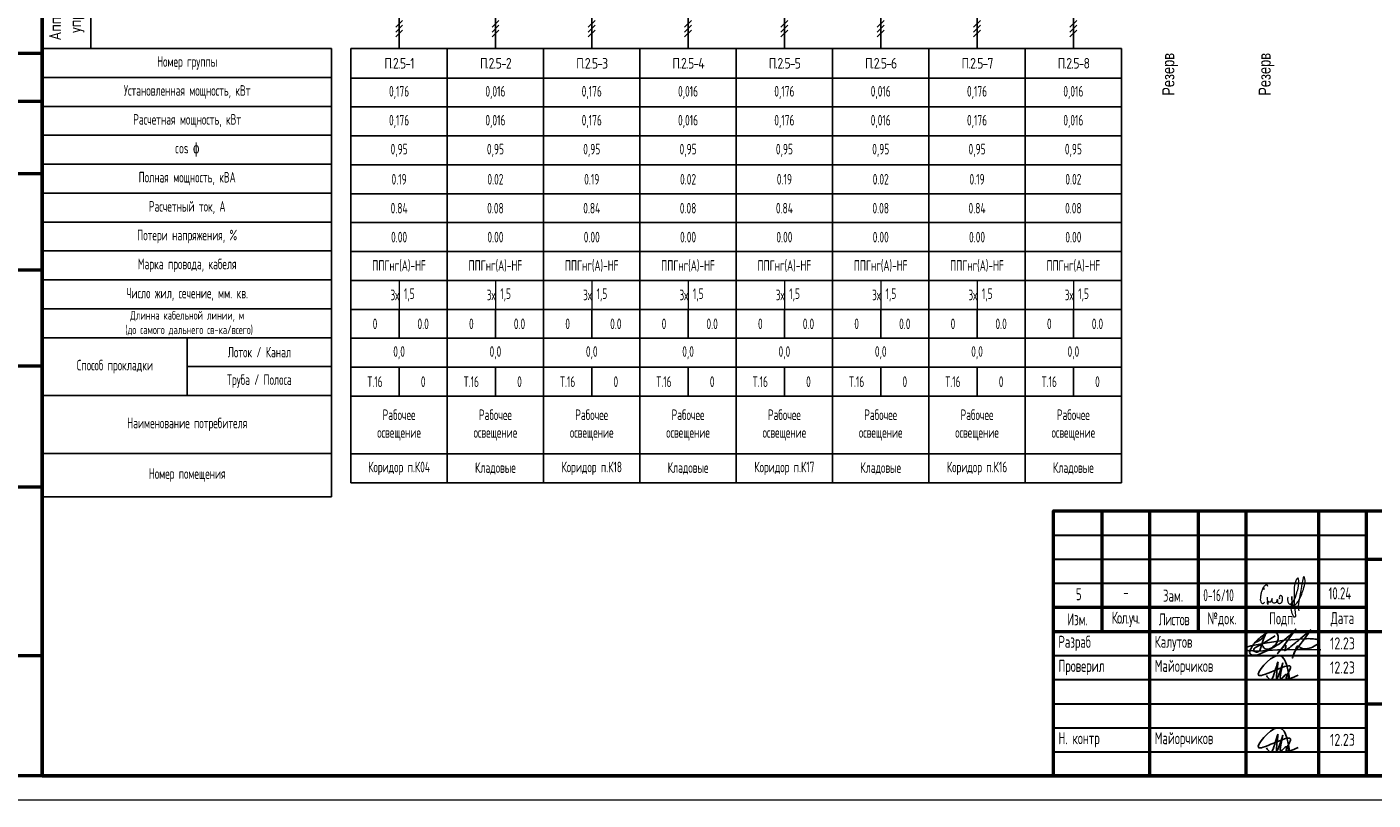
# Model space of a CAD drawing. Header units: millimetres. Extents: x -101899 to 582947, y -77476 to 345289.
# Tile 48 of 100: x 221480 to 249431, y -11013 to 5030. Entities that reach past the tile are written whole.
import ezdxf
from ezdxf.enums import TextEntityAlignment as Align

# ---------------------------------------------------------------- set-up
doc = ezdxf.new("R2010")
doc.units = ezdxf.units.MM
doc.layers.get('Defpoints').update_dxf_attribs({"color": 253})
for name, color, linetype, lineweight in [('$_ЭОМ_Текст', 7, 'Continuous', 9), ('текст', 7, 'Continuous', 20), ('ФОРМАТ', 7, 'Continuous', 18), ('ЭО', 1, 'Continuous', 20)]:
    doc.layers.add(name, color=color, linetype=linetype, lineweight=lineweight)
doc.layers.add('A-____-NOTE-TEXT', color=5, linetype='Continuous', lineweight=5, true_color=0x0000ff)
doc.layers.add('pecat', color=7, linetype='Continuous')
doc.styles.add('$_Electrical_gost', font='cs_gost2304.shx', dxfattribs={"width": 0.8})
doc.styles.add('1-125', font='Fokad_u.shx', dxfattribs={"width": 0.8, "height": 250})
doc.styles.add('Electrical_gost', font='cs_gost2304.shx', dxfattribs={"height": 250})
doc.styles.add('ЕСКД', font='cs_gost2304.shx', dxfattribs={"oblique": 15, "height": 2.5})
doc.styles.add('ЭН', font='GOST_Common.ttf')

# ---------------------------------------------------------------- blocks, each defined once
blk = doc.blocks.new('А.Майорчиков')
at = {"layer": 'pecat', "color": 0, "linetype": 'ByBlock', "lineweight": -2}
for points in [[(9.15, 0.19), (6.53, 5.2), (2.48, 0.9), (9.34, 2.54), (8.41, 0.28), (10.98, 0.93)], [(4.13, 0.87), (4.88, 0.03), (6.46, 3.37), (6.66, 3.84)], [(7.72, 3.61), (6.35, 0.21), (6.57, 3.01), (6.66, 3.84)], [(7.72, 3.61), (7.56, 0.35), (8.6, 1.07), (9.07, 0.08), (9.15, 0.19)]]:
    blk.add_spline(points, degree=3, dxfattribs=at)
blk = doc.blocks.new('Штамп 3')
at = {"true_color": 0x504d51}
h = blk.add_hatch(color=251, dxfattribs=at)
h.dxf.hatch_style = 1
h.paths.add_polyline_path([(137.54, 10.47, -1.033512), (143.66, 3.22), (144.25, 3.04, 1.014927)])
at = {"true_color": 0x4b2401}
h = blk.add_hatch(color=38, dxfattribs=at)
h.dxf.hatch_style = 1
h.paths.add_polyline_path([(141.51, 8.85), (139.66, 8.38), (139.66, 4.41), (141.51, 4.41)])
at = {"true_color": 0x139b48}
h = blk.add_hatch(color=114, dxfattribs=at)
h.dxf.hatch_style = 1
h.paths.add_polyline_path([(143.68, 9.85), (141.83, 9.38), (141.83, 4.41), (143.68, 4.41)])
at = {"true_color": 0x504d51}
h = blk.add_hatch(color=251, dxfattribs=at)
h.dxf.hatch_style = 1
h.paths.add_polyline_path([(139.35, 8.01), (137.5, 7.53), (137.5, 4.41), (139.35, 4.41)])
at = {"linetype": 'ByBlock', "lineweight": 25}
blk.add_line((135, 0), (135, 0), dxfattribs=at)
at = {"color": 5, "ltscale": 100}
for points in [[(43.28, 27.38, 0.103904), (43.61, 26.69, 0.235071), (44.38, 26.28, 0.161521), (45.57, 26.81, 0.128808), (46.54, 27.99, 0.085182), (46.66, 28.82, 0.175378), (46.38, 29.61, 0.191596), (45.16, 29.94, 0.119018), (43.97, 29.48, 0.027118), (42.7, 28.54, 0.092445), (41.23, 26.84, 0.062634), (40.74, 25.89, 0.335684), (40.97, 25.21, 0.174698), (42.44, 25.15), (44.15, 25.89, 0.034647), (46.69, 27.31), (47.64, 28), (48.92, 29.08), (50.31, 30.49), (47.42, 26.46), (46.54, 25.39), (48.03, 27.11, -0.763325), (48.26, 27.01, -0.065177), (48.21, 26.72), (48.01, 26.02, 0.052351), (49.3, 26.83), (50.32, 27.69, 0.026697), (51.22, 28.47), (52.49, 29.48), (53.41, 30.32), (52.14, 28.45), (50.92, 26.96), (50.06, 25.73), (49.59, 24.51), (50.42, 26.7, -0.553862), (51.03, 26.84, 0.092612), (51.49, 26.49, 0.087518), (52.39, 26.36, 0.069253), (53.77, 26.75), (54.45, 27.11, 0.092964), (55.08, 27.61, 0.484334), (54.76, 28.29, 0.050486), (53.71, 28.47, 0.039715), (52.14, 28.45), (49.26, 28.25), (47.98, 28.16), (43.93, 27.58), (40.97, 26.99), (40.04, 26.73, 0.32462), (39.87, 26.35, 0.275801), (40.35, 26.05), (42.4, 25.92), (46.49, 26.17), (48.37, 26.19), (50.82, 26.22), (52.6, 26.25), (55.53, 26.2)], [(41.88, 27.72, 0.186939), (44.01, 29.4, 0.016559), (42.83, 26.04, -0.458633), (41.69, 25.89, -0.463695), (41.8, 26.56), (43.59, 27.58), (46.05, 29.06)]]:
    blk.add_lwpolyline(points, format="xyb", dxfattribs=at)
at = {"color": 251, "true_color": 0x504d51}
blk.add_lwpolyline([(137.54, 10.47, -1.033512), (143.66, 3.22), (144.25, 3.04, 1.014927), (137.54, 10.47)], format="xyb", dxfattribs=at)
at = {"color": 38, "true_color": 0x4b2401}
blk.add_lwpolyline([(139.66, 4.41), (141.51, 4.41), (141.51, 8.85), (139.66, 8.38)], close=True, dxfattribs=at)
at = {"color": 114, "true_color": 0x139b48}
blk.add_lwpolyline([(141.83, 4.41), (143.68, 4.41), (143.68, 9.85), (141.83, 9.38)], close=True, dxfattribs=at)
at = {"color": 251, "true_color": 0x504d51}
blk.add_lwpolyline([(137.5, 4.41), (139.35, 4.41), (139.35, 8.01), (137.5, 7.53)], close=True, dxfattribs=at)
at = {"layer": 'A-____-NOTE-TEXT'}
for points, knots in [([(44.53, 39.28), (44.49, 39.43), (44.4, 39.78), (44.11, 39.68), (43.84, 39.45), (43.63, 39.23), (43.58, 38.99), (43.67, 38.54), (43.83, 38.88), (43.61, 39.2), (43.45, 39.01), (43.3, 38.55), (43.18, 38.23), (43.08, 37.93), (43.03, 37.52), (42.98, 37.09), (42.91, 36.62), (42.96, 36.22), (43.17, 35.89), (43.48, 35.7), (43.74, 35.95), (43.88, 36.08)], [0, 0, 0, 0, 0.00156145, 0.00237391, 0.00318637, 0.00426225, 0.00533812, 0.00576408, 0.00720477, 0.00786618, 0.00889718, 0.00992817, 0.01103358, 0.01213898, 0.01353242, 0.01492586, 0.01652142, 0.01811698, 0.01894265, 0.01976832, 0.02164005, 0.02164005, 0.02164005, 0.02164005]), ([(48.75, 37.09), (48.7, 37.05), (48.57, 36.95), (48.63, 36.52), (48.59, 36.03), (49.14, 35.51), (49.57, 35.95), (49.51, 36.46), (49.47, 37.89), (49.46, 36.19), (49.63, 35.67), (49.68, 35.38), (49.27, 35.28), (50.23, 36.8), (50.37, 37.75), (50.97, 39.29), (50.92, 41.89), (49.94, 39.75), (50.01, 38.17), (49.88, 35.84), (50.17, 34.09), (50.27, 33.12), (49.99, 32.66), (49.36, 34.06), (49.38, 34.61), (49.34, 35.4), (50.05, 35.34), (50.78, 36.08), (51.39, 37.28), (51.82, 38.53), (52.18, 39.71), (52.33, 40.51), (51.91, 41.77), (51.4, 38.97), (51.25, 37.73), (50.74, 35.55), (50.86, 34.63), (50.91, 34.28)], [0, 0, 0, 0, 0.171393, 0.462094, 1.155737, 1.720369, 2.134476, 2.581555, 3.413728, 4.727463, 4.955197, 5.268252, 5.386123, 5.974734, 8.275816, 9.709852, 11.379458, 12.738559, 14.08585, 16.758326, 19.400492, 19.4584, 19.701898, 20.658885, 22.005926, 22.211787, 22.746414, 23.520346, 25.302356, 26.708962, 27.532365, 28.93512, 29.430518, 30.452004, 33.845551, 35.598043, 36.6598, 36.6598, 36.6598, 36.6598]), ([(44.33, 37.12), (44.34, 36.99), (44.39, 36.61), (44.46, 36.08), (44.5, 35.72), (44.52, 35.51), (44.45, 35.73), (44.39, 36.07), (44.41, 36.29), (44.58, 36.24), (44.82, 36.11), (45.03, 36.08), (45.22, 36.26), (45.35, 36.56), (45.44, 36.91), (45.38, 36.75), (45.33, 36.42), (45.33, 36.24), (45.46, 36.06), (45.66, 35.94), (45.87, 35.9), (46.09, 35.95), (46.27, 36.07), (46.39, 36.24), (46.45, 36.44), (46.49, 36.8), (46.47, 36.56), (46.49, 36.24), (46.53, 36.04), (46.62, 35.87), (46.81, 35.79), (47.06, 35.82), (47.27, 35.92), (47.4, 36.07), (47.48, 36.24), (47.53, 36.42), (47.56, 36.6), (47.58, 36.79), (47.57, 36.99), (47.51, 37.17), (47.4, 37.33), (47.22, 37.47), (47, 37.39), (46.85, 37.11), (46.88, 36.89), (46.89, 36.76)], [0, 0, 0, 0, 0.00129405, 0.00258809, 0.00323512, 0.00420565, 0.00547717, 0.00607914, 0.0066811, 0.00758406, 0.00823518, 0.00880474, 0.0093743, 0.01024675, 0.01089139, 0.01218066, 0.01264098, 0.01336454, 0.01415422, 0.01479727, 0.01544031, 0.01613694, 0.01683356, 0.01735602, 0.01787849, 0.01835135, 0.01966146, 0.0200997, 0.02060927, 0.02137362, 0.02213797, 0.02294275, 0.02354633, 0.0242984, 0.02484929, 0.02540017, 0.02595105, 0.02656826, 0.02718548, 0.0278027, 0.02841992, 0.02901094, 0.02976194, 0.0305756, 0.03182741, 0.03182741, 0.03182741, 0.03182741])]:
    blk.add_open_spline(points, degree=3, knots=knots, dxfattribs=at)
at = {"layer": 'ФОРМАТ', "lineweight": 50}
for p, q in [((10, 55), (10, 30)), ((20, 0), (20, 55)), ((30, 55), (30, 30)), ((40, 0), (40, 55)), ((55, 55), (55, 0)), ((65, 0), (65, 55)), ((65, 45), (185, 45)), ((0, 35), (65, 35)), ((0, 30), (185, 30)), ((135, 30), (135, 0)), ((150, 15), (150, 30)), ((164.88, 30), (164.88, 15)), ((135, 25), (185, 25)), ((65, 15), (185, 15))]:
    blk.add_line(p, q, dxfattribs=at)
at = {"layer": 'ФОРМАТ', "lineweight": 30}
for p, q in [((0, 50), (65, 50)), ((0, 45), (65, 45)), ((0, 40), (65, 40)), ((0, 25), (65, 25)), ((0, 20), (65, 20)), ((0, 15), (65, 15)), ((0, 10), (65, 10)), ((0, 5), (65, 5))]:
    blk.add_line(p, q, dxfattribs=at)
at = {"layer": 'ФОРМАТ', "lineweight": 15}
blk.add_line((150, 30), (135, 30), dxfattribs=at)
at = {"layer": 'ФОРМАТ', "lineweight": 50}
blk.add_lwpolyline([(185, 0), (0, 0), (0, 55), (185, 55)], close=True, dxfattribs=at)
at = {"color": 5, "ltscale": 100, "xscale": 0.96, "yscale": 0.96, "zscale": 0.96}
for p in [(40.23, 20), (40.23, 5)]:
    blk.add_blockref('А.Майорчиков', p, dxfattribs=at)
at = {"insert": (147.49, 8.5), "char_height": 3.5, "attachment_point": 1, "style": 'ЭН'}
blk.add_mtext('AAA engineering+', dxfattribs=at)
at = {"layer": 'текст', "char_height": 2.5, "style": '$_Electrical_gost'}
for s, insert, width, attachment_point in [('{\\H1.125x;ГКО-497/21-ЭОМ-0}', (113.3, 50), 34.3745, 4), ('Многофункциональный гостиничный комплекс\\Pс подземным паркингом, расположенный\\Pпо адресу: г. Москва, ЮЗАО, ул. Наметкина, вл. 10', (125, 37.5), 109.4637, 5), ('-', (14.48, 39.38), 2.8011, 1), ('Зам.', (22.74, 37.41), 5.9535, 4), ('{\\W0.7;0-16/10}', (31.1, 37.51), 7.9811, 4), ('Изм.', (5, 32.5), 10, 5), ('{\\T0.9;Кол.уч.}', (15, 32.5), 10, 5), ('{\\T0.9;Листов}', (25, 32.5), 10, 5), ('№док.', (35, 32.5), 10, 5), ('Подп.', (47.5, 32.5), 15, 5), ('Дата', (60, 32.5), 10, 5), (' Разраб', (0, 27.5), 20, 4), (' Калутов', (20, 27.5), 20, 4), ('{\\W0.9;12.23}', (60, 27.5), 10, 5), ('Стадия', (142.5, 27.5), 15, 5), ('Лист', (157.5, 27.5), 15, 5), ('Листов', (174.63, 27.37), 20, 5), ('Электрическое освещение, силовое электрооборудование,\\Pзаземление', (100, 22.58), 70, 5), (' Проверил', (0, 22.5), 20, 4), ('{\\W0.9;12.23}', (60, 22.5), 10, 5), (' Майорчиков', (20, 22.5), 20, 4), ('Р', (142.5, 20), 15, 5), (' Н. контр', (0, 7.5), 20, 4), ('{\\W0.9;12.23}', (60, 7.5), 10, 5), (' Майорчиков', (20, 7.5), 20, 4)]:
    blk.add_mtext(s, dxfattribs=dict(at, insert=insert, width=width, attachment_point=attachment_point))
at = {"layer": 'текст', "char_height": 2.5, "attachment_point": 1, "style": '$_Electrical_gost'}
for s, width, insert in [('\\pxsm1.5;10.24', 5.8481, (57.1, 39.14)), ('\\pxsm1.5;5', 2.5, (4.66, 38.96))]:
    blk.add_mtext_dynamic_manual_height_columns(s, width=width, gutter_width=1000, heights=[0], dxfattribs=dict(at, insert=insert))
blk = doc.blocks.new('*U363')
for points in [[(48.13, 69.13, 1), (49.19, 69.13, 1)], [(50.18, 66.48, 1), (51.24, 66.48, 1)], [(52.18, 63.99, 1), (53.24, 63.99, 1)]]:
    blk.add_hatch(color=256).paths.add_polyline_path(points)
for p, q in [((47.96, 123.98), (49.38, 125.39)), ((47.96, 123.27), (49.38, 124.69)), ((47.96, 122.56), (49.38, 123.98)), ((47.99, 117.42), (49.47, 118.91)), ((48.73, 118.16), (92.52, 118.16)), ((50.73, 104.04), (48.73, 106.48)), ((48.73, 106.48), (52.73, 104.04)), ((50.79, 66.47), (50.73, 104.04)), ((52.73, 104.04), (52.71, 63.99)), ((48.03, 93.66), (49.44, 95.08)), ((50.03, 93.66), (51.44, 95.08)), ((52.03, 93.66), (53.44, 95.08)), ((48.23, 89.53), (49.23, 89.53)), ((48.69, 82.23), (44.13, 88.52)), ((48.64, 69.03), (48.69, 82.23)), ((47.98, 74.72), (49.39, 76.14)), ((30.96, 68.39), (32.45, 69.87)), ((30.96, 65.68), (32.45, 67.17)), ((30.96, 63.26), (32.45, 64.75))]:
    blk.add_line(p, q)
at = {"ltscale": 400}
for p, q in [((21.81, 69.13), (60, 68.99)), ((21.81, 66.43), (60, 66.49)), ((21.81, 64.01), (60, 63.99))]:
    blk.add_line(p, q, dxfattribs=at)
for points in [[(9.88, 135.99), (-0.12, 135.99), (-0.06, 108.99), (9.94, 108.99)], [(9.94, 108.99), (-0.06, 108.99), (0, 70.99), (10, 70.99)], [(10, 70.99), (0, 70.99), (0, 60.99), (10, 60.99)], [(10, 60.99), (0, 60.99), (0, 20.99), (10, 20.99)], [(10, 20.99), (0, 20.99), (0, 0), (10, 0)]]:
    blk.add_lwpolyline(points, close=True)
for points in [[(48.73, 108.36), (48.77, 131.6)], [(48.73, 106.48), (48.73, 89.53)]]:
    blk.add_lwpolyline(points)
blk.add_circle((48.73, 89.03), 0.5)
at = {"layer": 'ЭО', "color": 7, "lineweight": 20}
for p, q in [((47.65, 106.48), (48.73, 108.36)), ((49.82, 106.48), (47.65, 106.48)), ((48.73, 108.36), (49.82, 106.48))]:
    blk.add_line(p, q, dxfattribs=at)
at = {"style": 'ЕСКД'}
blk.add_text('220 В, 50 Гц', height=2.5, dxfattribs=at).set_placement((74.11, 113.73), align=Align.BOTTOM_RIGHT)
for s, p in [('L', (18.15, 68.31)), ('N', (17.97, 65.71)), ('РЕ', (17.41, 63.13))]:
    blk.add_text(s, height=1.71, dxfattribs=at).set_placement(p)
at = {"char_height": 2.5, "attachment_point": 5, "rotation": 90, "style": 'Electrical_gost'}
for s, insert, width in [('{\\W0.9;Параметры питающей линии}', (4.91, 122.49), 27.0004), ('Вводной аппарат', (4.94, 90.99), 40.0004), ('Аппараты защиты отходящих линий', (5, 40.99), 40), ('Аппараты     управления', (5, 10.49), 20.9858)]:
    blk.add_mtext(s, dxfattribs=dict(at, insert=insert, width=width))
at = {"insert": (5, 65.99), "char_height": 2.5, "width": 10, "attachment_point": 5, "style": 'Electrical_gost'}
blk.add_mtext('{\\W0.6;Сборные шины}', dxfattribs=at)
at = {"style": 'Electrical_gost', "width": 0.8, "flags": 8}
for tag, p in [('ПАРАМЕТРЫ_ПИТАЮЩЕГО_КАБЕЛЯ', (55.52, 119.03)), ('УСТАНОВЛЕННАЯ_МОЩНОСТЬ', (63.39, 100.63)), ('НАИМЕНОВАНИЕ_ЩИТА', (18.8, 100)), ('IP_ЩИТА', (18.8, 95)), ('РАСЧЕТНАЯ_МОЩНОСТЬ', (63.39, 95.63)), ('РАСЧЕТНЫЙ_ТОК', (63.39, 90.63)), ('COSΦ', (63.39, 85.63))]:
    blk.add_attdef(tag, text='', height=2.5, dxfattribs=at).set_placement(p, align=Align.BOTTOM_LEFT)
for tag, p in [('QS', (46.87, 91.89)), ('QS_ТОК', (46.82, 79.77)), ('QS_МАРКА', (46.82, 73.77))]:
    blk.add_attdef(tag, text='', height=2.5, dxfattribs=at).set_placement(p, align=Align.MIDDLE_RIGHT)
blk = doc.blocks.new('*T325')
at = {"color": 0, "linetype": 'ByBlock', "lineweight": -2, "transparency": 16777216}
for p, q in [((0, 0), (6000, 0)), ((0, 0), (0, -9300)), ((6000, 0), (6000, -9300)), ((0, -600), (6000, -600)), ((0, -1200), (6000, -1200)), ((0, -1800), (6000, -1800)), ((0, -2400), (6000, -2400)), ((0, -3000), (6000, -3000)), ((0, -3600), (6000, -3600)), ((0, -4200), (6000, -4200)), ((0, -4800), (6000, -4800)), ((0, -5400), (6000, -5400)), ((0, -6000), (6000, -6000)), ((3000, -6000), (3000, -7200)), ((3000, -6600), (6000, -6600)), ((0, -7200), (6000, -7200)), ((0, -8400), (6000, -8400)), ((0, -9300), (6000, -9300))]:
    blk.add_line(p, q, dxfattribs=at)
at = {"color": 0, "transparency": 16777216, "attachment_point": 5, "style": '$_Electrical_gost'}
for s, insert, char_height, width in [('Номер группы', (3000, -300), 220, 6000), ('Установленная мощность, кВт', (3000, -900), 220, 5900), ('Расчетная мощность, кВт', (3000, -1500), 220, 5900), ('cos {\\fISOCPEUR|b0|i0|c204|p34;ɸ}', (3000, -2100), 220, 5900), ('Полная мощность, кВА', (3000, -2700), 220, 5900), ('Расчетный ток, А', (3000, -3300), 220, 5900), ('Потери напряжения, %', (3000, -3900), 220, 5900), ('Марка провода, кабеля', (3000, -4500), 220, 5900), ('Число жил, сечение, мм. кв.', (3000, -5100), 220, 5900), ('Длинна кабельной линии, м\\P (до самого дальнего св-ка/всего)', (3000, -5700), 180, 5900), ('Лоток / Канал', (4500, -6300), 220, 2900), ('Способ прокладки', (1500, -6600), 220, 2900), ('Труба / Полоса', (4500, -6900), 220, 2900), ('Наименование потребителя', (3000, -7800), 220, 5900), ('Номер помещения', (3000, -8850), 220, 5900)]:
    blk.add_mtext(s, dxfattribs=dict(at, insert=insert, char_height=char_height, width=width))
blk = doc.blocks.new('*U98')
at = {"layer": 'ФОРМАТ', "lineweight": 50}
for p, q in [((5, 145), (20, 145)), ((5, 130), (20, 130)), ((5, 110), (20, 110)), ((8, 65), (20, 65)), ((8, 30), (20, 30)), ((20, 5), (8, 5))]:
    blk.add_line(p, q, dxfattribs=at)
at = {"layer": 'ФОРМАТ', "lineweight": 35}
blk.add_line((8, 90), (20, 90), dxfattribs=at)
blk.add_line((8, 90), (20, 90), dxfattribs=at)
at = {"layer": 'ФОРМАТ'}
blk.add_lwpolyline([(0, 297), (420, 297), (420, 0), (0, 0)], close=True, dxfattribs=at)
at = {"layer": 'ФОРМАТ', "lineweight": 53}
blk.add_lwpolyline([(20, 5), (415, 5), (415, 292), (20, 292)], close=True, dxfattribs=at)
at = {"layer": 'ФОРМАТ', "lineweight": 50}
blk.add_lwpolyline([(20, 90), (0, 90), (0, 155), (20, 155)], dxfattribs=at)
blk = doc.blocks.new('*U354')
for points in [[(13.47, 68.99, 1), (14.53, 68.99, 1)], [(15.47, 66.49, 1), (16.53, 66.49, 1)], [(17.49, 64.04, 1), (18.55, 64.04, 1)]]:
    blk.add_hatch(color=256).paths.add_polyline_path(points)
at = {"ltscale": 400}
for p, q in [((0, 68.99), (20, 68.99)), ((0, 66.49), (20, 66.49)), ((0, 63.99), (20, 63.99))]:
    blk.add_line(p, q, dxfattribs=at)
for p, q in [((13.65, 57.67), (14.35, 58.38)), ((13.65, 58.38), (14.35, 57.67)), ((14, 31), (14, 38.3)), ((14, 17.1), (14, 31)), ((14, 17.1), (14, 8.7)), ((14, 0), (14, 7.11))]:
    blk.add_line(p, q)
for points in [[(14, 58.03), (14, 68.99)], [(16, 66.49), (16, 10.81), (14, 8.7), (18, 10.81), (18, 63.99)], [(13.29, 60.87), (14.71, 62.28)], [(15.29, 60.87), (16.71, 62.28)], [(17.29, 60.87), (18.71, 62.28)], [(14, 38.3), (14, 51.74), (9.45, 58.03)], [(12.58, 53.71), (11.65, 53.04), (10.24, 55.02), (11.15, 55.68)], [(14, 8.7), (12.87, 8.7), (14, 7.11)], [(14, 8.7), (15.13, 8.7), (14, 7.11)], [(13.29, 4.4), (14.71, 5.82)], [(13.29, 3.4), (14.71, 4.82)], [(13.29, 2.4), (14.71, 3.82)]]:
    blk.add_lwpolyline(points)
at = {"style": 'Electrical_gost', "width": 0.6, "flags": 8}
blk.add_attdef('ФАЗА', text='', height=2.5, dxfattribs=at).set_placement((14, 69.51), align=Align.BOTTOM_CENTER)
for tag, p in [('QF', (12.5, 60.39)), ('ХАРАКТЕРИСТИКА_И_ТОК', (12.14, 47.37)), ('ОТКЛЮЧАЮЩАЯ_СПОСОБНОСТЬ', (12.14, 43.87)), ('МАРКА', (12.14, 40.37))]:
    blk.add_attdef(tag, text='', height=2, dxfattribs=at).set_placement(p, align=Align.MIDDLE_RIGHT)
blk = doc.blocks.new('*T323')
at = {"color": 0, "linetype": 'ByBlock', "lineweight": -2, "transparency": 16777216}
for p, q in [((0, 0), (2000, 0)), ((0, 0), (0, -9013)), ((2000, 0), (2000, -9013)), ((0, -613), (2000, -613)), ((0, -1213), (2000, -1213)), ((0, -1813), (2000, -1813)), ((0, -2413), (2000, -2413)), ((0, -3013), (2000, -3013)), ((0, -3613), (2000, -3613)), ((0, -4213), (2000, -4213)), ((0, -4813), (2000, -4813)), ((0, -5413), (2000, -5413)), ((1000, -5413), (1000, -6013)), ((0, -6013), (2000, -6013)), ((0, -6613), (2000, -6613)), ((1000, -6613), (1000, -7213)), ((0, -7213), (2000, -7213)), ((0, -8413), (2000, -8413)), ((0, -9013), (2000, -9013))]:
    blk.add_line(p, q, dxfattribs=at)
at = {"layer": 'Defpoints', "color": 8, "linetype": 'ByBlock', "lineweight": 0, "transparency": 16777216}
blk.add_line((1000, -4813), (1000, -5413), dxfattribs=at)
at = {"color": 0, "transparency": 16777216, "char_height": 220, "style": '$_Electrical_gost'}
for s, insert, width, attachment_point in [('{\\W1;\\T0.75;П.2.5-1}', (1000, -306), 2000, 5), ('0,176', (1000, -913), 1900, 5), ('0,176', (1000, -1513), 1900, 5), ('0,95', (1000, -2113), 1999, 5), ('0.19', (1000, -2713), 1999, 5), ('0.84', (1000, -3313), 1999, 5), ('0.00', (1000, -3913), 1999, 5), ('ППГнг(А)-HF', (1000, -4513), 1900, 5), ('3х', (999, -5113), 998, 6), ('1,5', (1100, -5113), 800, 4), ('0', (500, -5713), 999, 5), ('0.0', (1500, -5713), 999, 5), ('0,0', (1000, -6313), 1999, 5), ('Т.16', (500, -6913), 999, 5), ('0', (1500, -6913), 999, 5), ('Рабочее\\Pосвещение', (1000, -7813), 1900, 5), ('Коридор п.К04', (1000, -8713), 1900, 5)]:
    blk.add_mtext(s, dxfattribs=dict(at, insert=insert, width=width, attachment_point=attachment_point))
blk = doc.blocks.new('*T324')
at = {"color": 0, "linetype": 'ByBlock', "lineweight": -2, "transparency": 16777216}
for p, q in [((0, 0), (2000, 0)), ((0, 0), (0, -9013)), ((2000, 0), (2000, -9013)), ((0, -613), (2000, -613)), ((0, -1213), (2000, -1213)), ((0, -1813), (2000, -1813)), ((0, -2413), (2000, -2413)), ((0, -3013), (2000, -3013)), ((0, -3613), (2000, -3613)), ((0, -4213), (2000, -4213)), ((0, -4813), (2000, -4813)), ((0, -5413), (2000, -5413)), ((1000, -5413), (1000, -6013)), ((0, -6013), (2000, -6013)), ((0, -6613), (2000, -6613)), ((1000, -6613), (1000, -7213)), ((0, -7213), (2000, -7213)), ((0, -8413), (2000, -8413)), ((0, -9013), (2000, -9013))]:
    blk.add_line(p, q, dxfattribs=at)
at = {"layer": 'Defpoints', "color": 8, "linetype": 'ByBlock', "lineweight": 0, "transparency": 16777216}
blk.add_line((1000, -4813), (1000, -5413), dxfattribs=at)
at = {"color": 0, "transparency": 16777216, "char_height": 220, "style": '$_Electrical_gost'}
for s, insert, width, attachment_point in [('{\\W1;\\T0.75;П.2.5-2}', (1000, -306), 2000, 5), ('0,016', (1000, -913), 1900, 5), ('0,016', (1000, -1513), 1900, 5), ('0,95', (1000, -2113), 1999, 5), ('0.02', (1000, -2713), 1999, 5), ('0.08', (1000, -3313), 1999, 5), ('0.00', (1000, -3913), 1999, 5), ('ППГнг(А)-HF', (1000, -4513), 1900, 5), ('3х', (999, -5113), 998, 6), ('1,5', (1100, -5113), 800, 4), ('0', (500, -5713), 999, 5), ('0.0', (1500, -5713), 999, 5), ('0,0', (1000, -6313), 1999, 5), ('Т.16', (500, -6913), 999, 5), ('0', (1500, -6913), 999, 5), ('Рабочее\\Pосвещение', (1000, -7813), 1900, 5), ('Кладовые', (1000, -8713), 1900, 5)]:
    blk.add_mtext(s, dxfattribs=dict(at, insert=insert, width=width, attachment_point=attachment_point))
blk = doc.blocks.new('*T326')
at = {"color": 0, "linetype": 'ByBlock', "lineweight": -2, "transparency": 16777216}
for p, q in [((0, 0), (2000, 0)), ((0, 0), (0, -9013)), ((2000, 0), (2000, -9013)), ((0, -613), (2000, -613)), ((0, -1213), (2000, -1213)), ((0, -1813), (2000, -1813)), ((0, -2413), (2000, -2413)), ((0, -3013), (2000, -3013)), ((0, -3613), (2000, -3613)), ((0, -4213), (2000, -4213)), ((0, -4813), (2000, -4813)), ((0, -5413), (2000, -5413)), ((1000, -5413), (1000, -6013)), ((0, -6013), (2000, -6013)), ((0, -6613), (2000, -6613)), ((1000, -6613), (1000, -7213)), ((0, -7213), (2000, -7213)), ((0, -8413), (2000, -8413)), ((0, -9013), (2000, -9013))]:
    blk.add_line(p, q, dxfattribs=at)
at = {"layer": 'Defpoints', "color": 8, "linetype": 'ByBlock', "lineweight": 0, "transparency": 16777216}
blk.add_line((1000, -4813), (1000, -5413), dxfattribs=at)
at = {"color": 0, "transparency": 16777216, "char_height": 220, "style": '$_Electrical_gost'}
for s, insert, width, attachment_point in [('{\\W1;\\T0.75;П.2.5-3}', (1000, -306), 2000, 5), ('0,176', (1000, -913), 1900, 5), ('0,176', (1000, -1513), 1900, 5), ('0,95', (1000, -2113), 1999, 5), ('0.19', (1000, -2713), 1999, 5), ('0.84', (1000, -3313), 1999, 5), ('0.00', (1000, -3913), 1999, 5), ('ППГнг(А)-HF', (1000, -4513), 1900, 5), ('3х', (999, -5113), 998, 6), ('1,5', (1100, -5113), 800, 4), ('0', (500, -5713), 999, 5), ('0.0', (1500, -5713), 999, 5), ('0,0', (1000, -6313), 1999, 5), ('Т.16', (500, -6913), 999, 5), ('0', (1500, -6913), 999, 5), ('Рабочее\\Pосвещение', (1000, -7813), 1900, 5), ('Коридор п.К18', (1000, -8713), 1900, 5)]:
    blk.add_mtext(s, dxfattribs=dict(at, insert=insert, width=width, attachment_point=attachment_point))
blk = doc.blocks.new('*T327')
at = {"color": 0, "linetype": 'ByBlock', "lineweight": -2, "transparency": 16777216}
for p, q in [((0, 0), (2000, 0)), ((0, 0), (0, -9013)), ((2000, 0), (2000, -9013)), ((0, -613), (2000, -613)), ((0, -1213), (2000, -1213)), ((0, -1813), (2000, -1813)), ((0, -2413), (2000, -2413)), ((0, -3013), (2000, -3013)), ((0, -3613), (2000, -3613)), ((0, -4213), (2000, -4213)), ((0, -4813), (2000, -4813)), ((0, -5413), (2000, -5413)), ((1000, -5413), (1000, -6013)), ((0, -6013), (2000, -6013)), ((0, -6613), (2000, -6613)), ((1000, -6613), (1000, -7213)), ((0, -7213), (2000, -7213)), ((0, -8413), (2000, -8413)), ((0, -9013), (2000, -9013))]:
    blk.add_line(p, q, dxfattribs=at)
at = {"layer": 'Defpoints', "color": 8, "linetype": 'ByBlock', "lineweight": 0, "transparency": 16777216}
blk.add_line((1000, -4813), (1000, -5413), dxfattribs=at)
at = {"color": 0, "transparency": 16777216, "char_height": 220, "style": '$_Electrical_gost'}
for s, insert, width, attachment_point in [('{\\W1;\\T0.75;П.2.5-4}', (1000, -306), 2000, 5), ('0,016', (1000, -913), 1900, 5), ('0,016', (1000, -1513), 1900, 5), ('0,95', (1000, -2113), 1999, 5), ('0.02', (1000, -2713), 1999, 5), ('0.08', (1000, -3313), 1999, 5), ('0.00', (1000, -3913), 1999, 5), ('ППГнг(А)-HF', (1000, -4513), 1900, 5), ('3х', (999, -5113), 998, 6), ('1,5', (1100, -5113), 800, 4), ('0', (500, -5713), 999, 5), ('0.0', (1500, -5713), 999, 5), ('0,0', (1000, -6313), 1999, 5), ('Т.16', (500, -6913), 999, 5), ('0', (1500, -6913), 999, 5), ('Рабочее\\Pосвещение', (1000, -7813), 1900, 5), ('Кладовые', (1000, -8713), 1900, 5)]:
    blk.add_mtext(s, dxfattribs=dict(at, insert=insert, width=width, attachment_point=attachment_point))
blk = doc.blocks.new('*T328')
at = {"color": 0, "linetype": 'ByBlock', "lineweight": -2, "transparency": 16777216}
for p, q in [((0, 0), (2000, 0)), ((0, 0), (0, -9013)), ((2000, 0), (2000, -9013)), ((0, -613), (2000, -613)), ((0, -1213), (2000, -1213)), ((0, -1813), (2000, -1813)), ((0, -2413), (2000, -2413)), ((0, -3013), (2000, -3013)), ((0, -3613), (2000, -3613)), ((0, -4213), (2000, -4213)), ((0, -4813), (2000, -4813)), ((0, -5413), (2000, -5413)), ((1000, -5413), (1000, -6013)), ((0, -6013), (2000, -6013)), ((0, -6613), (2000, -6613)), ((1000, -6613), (1000, -7213)), ((0, -7213), (2000, -7213)), ((0, -8413), (2000, -8413)), ((0, -9013), (2000, -9013))]:
    blk.add_line(p, q, dxfattribs=at)
at = {"layer": 'Defpoints', "color": 8, "linetype": 'ByBlock', "lineweight": 0, "transparency": 16777216}
blk.add_line((1000, -4813), (1000, -5413), dxfattribs=at)
at = {"color": 0, "transparency": 16777216, "char_height": 220, "style": '$_Electrical_gost'}
for s, insert, width, attachment_point in [('{\\W1;\\T0.75;П.2.5-5}', (1000, -306), 2000, 5), ('0,176', (1000, -913), 1900, 5), ('0,176', (1000, -1513), 1900, 5), ('0,95', (1000, -2113), 1999, 5), ('0.19', (1000, -2713), 1999, 5), ('0.84', (1000, -3313), 1999, 5), ('0.00', (1000, -3913), 1999, 5), ('ППГнг(А)-HF', (1000, -4513), 1900, 5), ('3х', (999, -5113), 998, 6), ('1,5', (1100, -5113), 800, 4), ('0', (500, -5713), 999, 5), ('0.0', (1500, -5713), 999, 5), ('0,0', (1000, -6313), 1999, 5), ('Т.16', (500, -6913), 999, 5), ('0', (1500, -6913), 999, 5), ('Рабочее\\Pосвещение', (1000, -7813), 1900, 5), ('Коридор п.К17', (1000, -8713), 1900, 5)]:
    blk.add_mtext(s, dxfattribs=dict(at, insert=insert, width=width, attachment_point=attachment_point))
blk = doc.blocks.new('*T329')
at = {"color": 0, "linetype": 'ByBlock', "lineweight": -2, "transparency": 16777216}
for p, q in [((0, 0), (2000, 0)), ((0, 0), (0, -9013)), ((2000, 0), (2000, -9013)), ((0, -613), (2000, -613)), ((0, -1213), (2000, -1213)), ((0, -1813), (2000, -1813)), ((0, -2413), (2000, -2413)), ((0, -3013), (2000, -3013)), ((0, -3613), (2000, -3613)), ((0, -4213), (2000, -4213)), ((0, -4813), (2000, -4813)), ((0, -5413), (2000, -5413)), ((1000, -5413), (1000, -6013)), ((0, -6013), (2000, -6013)), ((0, -6613), (2000, -6613)), ((1000, -6613), (1000, -7213)), ((0, -7213), (2000, -7213)), ((0, -8413), (2000, -8413)), ((0, -9013), (2000, -9013))]:
    blk.add_line(p, q, dxfattribs=at)
at = {"layer": 'Defpoints', "color": 8, "linetype": 'ByBlock', "lineweight": 0, "transparency": 16777216}
blk.add_line((1000, -4813), (1000, -5413), dxfattribs=at)
at = {"color": 0, "transparency": 16777216, "char_height": 220, "style": '$_Electrical_gost'}
for s, insert, width, attachment_point in [('{\\W1;\\T0.75;П.2.5-6}', (1000, -306), 2000, 5), ('0,016', (1000, -913), 1900, 5), ('0,016', (1000, -1513), 1900, 5), ('0,95', (1000, -2113), 1999, 5), ('0.02', (1000, -2713), 1999, 5), ('0.08', (1000, -3313), 1999, 5), ('0.00', (1000, -3913), 1999, 5), ('ППГнг(А)-HF', (1000, -4513), 1900, 5), ('3х', (999, -5113), 998, 6), ('1,5', (1100, -5113), 800, 4), ('0', (500, -5713), 999, 5), ('0.0', (1500, -5713), 999, 5), ('0,0', (1000, -6313), 1999, 5), ('Т.16', (500, -6913), 999, 5), ('0', (1500, -6913), 999, 5), ('Рабочее\\Pосвещение', (1000, -7813), 1900, 5), ('Кладовые', (1000, -8713), 1900, 5)]:
    blk.add_mtext(s, dxfattribs=dict(at, insert=insert, width=width, attachment_point=attachment_point))
blk = doc.blocks.new('*T330')
at = {"color": 0, "linetype": 'ByBlock', "lineweight": -2, "transparency": 16777216}
for p, q in [((0, 0), (2000, 0)), ((0, 0), (0, -9013)), ((2000, 0), (2000, -9013)), ((0, -613), (2000, -613)), ((0, -1213), (2000, -1213)), ((0, -1813), (2000, -1813)), ((0, -2413), (2000, -2413)), ((0, -3013), (2000, -3013)), ((0, -3613), (2000, -3613)), ((0, -4213), (2000, -4213)), ((0, -4813), (2000, -4813)), ((0, -5413), (2000, -5413)), ((1000, -5413), (1000, -6013)), ((0, -6013), (2000, -6013)), ((0, -6613), (2000, -6613)), ((1000, -6613), (1000, -7213)), ((0, -7213), (2000, -7213)), ((0, -8413), (2000, -8413)), ((0, -9013), (2000, -9013))]:
    blk.add_line(p, q, dxfattribs=at)
at = {"layer": 'Defpoints', "color": 8, "linetype": 'ByBlock', "lineweight": 0, "transparency": 16777216}
blk.add_line((1000, -4813), (1000, -5413), dxfattribs=at)
at = {"color": 0, "transparency": 16777216, "char_height": 220, "style": '$_Electrical_gost'}
for s, insert, width, attachment_point in [('{\\W1;\\T0.75;П.2.5-7}', (1000, -306), 2000, 5), ('0,176', (1000, -913), 1900, 5), ('0,176', (1000, -1513), 1900, 5), ('0,95', (1000, -2113), 1999, 5), ('0.19', (1000, -2713), 1999, 5), ('0.84', (1000, -3313), 1999, 5), ('0.00', (1000, -3913), 1999, 5), ('ППГнг(А)-HF', (1000, -4513), 1900, 5), ('3х', (999, -5113), 998, 6), ('1,5', (1100, -5113), 800, 4), ('0', (500, -5713), 999, 5), ('0.0', (1500, -5713), 999, 5), ('0,0', (1000, -6313), 1999, 5), ('Т.16', (500, -6913), 999, 5), ('0', (1500, -6913), 999, 5), ('Рабочее\\Pосвещение', (1000, -7813), 1900, 5), ('Коридор п.К16', (1000, -8713), 1900, 5)]:
    blk.add_mtext(s, dxfattribs=dict(at, insert=insert, width=width, attachment_point=attachment_point))
blk = doc.blocks.new('*T331')
at = {"color": 0, "linetype": 'ByBlock', "lineweight": -2, "transparency": 16777216}
for p, q in [((0, 0), (2000, 0)), ((0, 0), (0, -9013)), ((2000, 0), (2000, -9013)), ((0, -613), (2000, -613)), ((0, -1213), (2000, -1213)), ((0, -1813), (2000, -1813)), ((0, -2413), (2000, -2413)), ((0, -3013), (2000, -3013)), ((0, -3613), (2000, -3613)), ((0, -4213), (2000, -4213)), ((0, -4813), (2000, -4813)), ((0, -5413), (2000, -5413)), ((1000, -5413), (1000, -6013)), ((0, -6013), (2000, -6013)), ((0, -6613), (2000, -6613)), ((1000, -6613), (1000, -7213)), ((0, -7213), (2000, -7213)), ((0, -8413), (2000, -8413)), ((0, -9013), (2000, -9013))]:
    blk.add_line(p, q, dxfattribs=at)
at = {"layer": 'Defpoints', "color": 8, "linetype": 'ByBlock', "lineweight": 0, "transparency": 16777216}
blk.add_line((1000, -4813), (1000, -5413), dxfattribs=at)
at = {"color": 0, "transparency": 16777216, "char_height": 220, "style": '$_Electrical_gost'}
for s, insert, width, attachment_point in [('{\\W1;\\T0.75;П.2.5-8}', (1000, -306), 2000, 5), ('0,016', (1000, -913), 1900, 5), ('0,016', (1000, -1513), 1900, 5), ('0,95', (1000, -2113), 1999, 5), ('0.02', (1000, -2713), 1999, 5), ('0.08', (1000, -3313), 1999, 5), ('0.00', (1000, -3913), 1999, 5), ('ППГнг(А)-HF', (1000, -4513), 1900, 5), ('3х', (999, -5113), 998, 6), ('1,5', (1100, -5113), 800, 4), ('0', (500, -5713), 999, 5), ('0.0', (1500, -5713), 999, 5), ('0,0', (1000, -6313), 1999, 5), ('Т.16', (500, -6913), 999, 5), ('0', (1500, -6913), 999, 5), ('Рабочее\\Pосвещение', (1000, -7813), 1900, 5), ('Кладовые', (1000, -8713), 1900, 5)]:
    blk.add_mtext(s, dxfattribs=dict(at, insert=insert, width=width, attachment_point=attachment_point))

msp = doc.modelspace()

# ---------------------------------------------------------------- block references
at = {"xscale": 100, "yscale": 100, "zscale": 100}
for name, p in [('*U98', (219795.3, -11012.8)), ('Штамп 3', (242795.8, -10512.8))]:
    msp.add_blockref(name, p, dxfattribs=at)
ref = msp.add_blockref('*U363', (221807.5, 4581.7), dxfattribs=dict(xscale=100, yscale=100, zscale=100))
ref.add_attrib('УСТАНОВЛЕННАЯ_МОЩНОСТЬ', 'Руст =15 кВт', dxfattribs={"height": 250, "style": 'Electrical_gost', "width": 0.8}).set_placement((228146.2, 14644.5), align=Align.BOTTOM_LEFT)
ref.add_attrib('РАСЧЕТНАЯ_МОЩНОСТЬ', 'Ррасч = 15 кВт', dxfattribs={"height": 250, "style": 'Electrical_gost', "width": 0.8}).set_placement((228146.2, 14144.5), align=Align.BOTTOM_LEFT)
ref.add_attrib('РАСЧЕТНЫЙ_ТОК', 'Iрасч = 24 А', dxfattribs={"height": 250, "style": 'Electrical_gost', "width": 0.8}).set_placement((228146.2, 13644.5), align=Align.BOTTOM_LEFT)
ref.add_attrib('COSΦ', 'cosφ = 0,95', dxfattribs={"height": 250, "style": 'Electrical_gost', "width": 0.8}).set_placement((228146.2, 13144.5), align=Align.BOTTOM_LEFT)
ref.add_attrib('ПАРАМЕТРЫ_ПИТАЮЩЕГО_КАБЕЛЯ', 'П.2.5 ППГнг(А)-HF 3х10', dxfattribs={"height": 250, "style": 'Electrical_gost', "width": 0.8}).set_placement((227359.7, 16484.9), align=Align.BOTTOM_LEFT)
ref = msp.add_blockref('*U354', (227807.6, 4581.7), dxfattribs=dict(xscale=100, yscale=100, zscale=100))
ref.add_attrib('QF', 'QF1', dxfattribs={"height": 200, "style": 'Electrical_gost', "width": 0.6}).set_placement((229057.9, 10621.1), align=Align.MIDDLE_RIGHT)
ref.add_attrib('ХАРАКТЕРИСТИКА_И_ТОК', 'В10А', dxfattribs={"height": 200, "style": 'Electrical_gost', "width": 0.6}).set_placement((229021.1, 9318.7), align=Align.MIDDLE_RIGHT)
ref = msp.add_blockref('*U354', (229807.7, 4581.7), dxfattribs=dict(xscale=100, yscale=100, zscale=100))
ref.add_attrib('QF', 'QF2', dxfattribs={"height": 200, "style": 'Electrical_gost', "width": 0.6}).set_placement((231058, 10621.1), align=Align.MIDDLE_RIGHT)
ref.add_attrib('ХАРАКТЕРИСТИКА_И_ТОК', 'В10А', dxfattribs={"height": 200, "style": 'Electrical_gost', "width": 0.6}).set_placement((231021.2, 9318.7), align=Align.MIDDLE_RIGHT)
ref = msp.add_blockref('*U354', (231807.7, 4581.7), dxfattribs=dict(xscale=100, yscale=100, zscale=100))
ref.add_attrib('QF', 'QF3', dxfattribs={"height": 200, "style": 'Electrical_gost', "width": 0.6}).set_placement((233058, 10621.1), align=Align.MIDDLE_RIGHT)
ref.add_attrib('ХАРАКТЕРИСТИКА_И_ТОК', 'В10А', dxfattribs={"height": 200, "style": 'Electrical_gost', "width": 0.6}).set_placement((233021.2, 9318.7), align=Align.MIDDLE_RIGHT)
ref = msp.add_blockref('*U354', (233807.8, 4581.7), dxfattribs=dict(xscale=100, yscale=100, zscale=100))
ref.add_attrib('QF', 'QF4', dxfattribs={"height": 200, "style": 'Electrical_gost', "width": 0.6}).set_placement((235058.1, 10621.1), align=Align.MIDDLE_RIGHT)
ref.add_attrib('ХАРАКТЕРИСТИКА_И_ТОК', 'В10А', dxfattribs={"height": 200, "style": 'Electrical_gost', "width": 0.6}).set_placement((235021.3, 9318.7), align=Align.MIDDLE_RIGHT)
ref = msp.add_blockref('*U354', (235807.8, 4581.7), dxfattribs=dict(xscale=100, yscale=100, zscale=100))
ref.add_attrib('QF', 'QF5', dxfattribs={"height": 200, "style": 'Electrical_gost', "width": 0.6}).set_placement((237058.1, 10621.1), align=Align.MIDDLE_RIGHT)
ref.add_attrib('ХАРАКТЕРИСТИКА_И_ТОК', 'В10А', dxfattribs={"height": 200, "style": 'Electrical_gost', "width": 0.6}).set_placement((237021.3, 9318.7), align=Align.MIDDLE_RIGHT)
ref = msp.add_blockref('*U354', (237807.9, 4581.7), dxfattribs=dict(xscale=100, yscale=100, zscale=100))
ref.add_attrib('QF', 'QF6', dxfattribs={"height": 200, "style": 'Electrical_gost', "width": 0.6}).set_placement((239058.2, 10621.1), align=Align.MIDDLE_RIGHT)
ref.add_attrib('ХАРАКТЕРИСТИКА_И_ТОК', 'В10А', dxfattribs={"height": 200, "style": 'Electrical_gost', "width": 0.6}).set_placement((239021.4, 9318.7), align=Align.MIDDLE_RIGHT)
ref = msp.add_blockref('*U354', (239807.9, 4581.7), dxfattribs=dict(xscale=100, yscale=100, zscale=100))
ref.add_attrib('QF', 'QF7', dxfattribs={"height": 200, "style": 'Electrical_gost', "width": 0.6}).set_placement((241058.2, 10621.1), align=Align.MIDDLE_RIGHT)
ref.add_attrib('ХАРАКТЕРИСТИКА_И_ТОК', 'В10А', dxfattribs={"height": 200, "style": 'Electrical_gost', "width": 0.6}).set_placement((241021.4, 9318.7), align=Align.MIDDLE_RIGHT)
ref = msp.add_blockref('*U354', (241808, 4581.7), dxfattribs=dict(xscale=100, yscale=100, zscale=100))
ref.add_attrib('QF', 'QF8', dxfattribs={"height": 200, "style": 'Electrical_gost', "width": 0.6}).set_placement((243058.3, 10621.1), align=Align.MIDDLE_RIGHT)
ref.add_attrib('ХАРАКТЕРИСТИКА_И_ТОК', 'В10А', dxfattribs={"height": 200, "style": 'Electrical_gost', "width": 0.6}).set_placement((243021.5, 9318.7), align=Align.MIDDLE_RIGHT)
for name, p in [('*T325', (221807.5, 4581.7)), ('*T323', (228207.5, 4581.7)), ('*T324', (230207.6, 4581.7)), ('*T326', (232207.6, 4581.7)), ('*T327', (234207.7, 4581.7)), ('*T328', (236207.7, 4581.7)), ('*T329', (238207.8, 4581.7)), ('*T330', (240207.8, 4581.7)), ('*T331', (242207.9, 4581.7))]:
    msp.add_blockref(name, p)

# ---------------------------------------------------------------- texts
at = {"layer": '$_ЭОМ_Текст', "char_height": 250, "attachment_point": 1, "rotation": 90, "style": '1-125'}
for insert in [(245053.3, 3601.7), (247053.3, 3601.7)]:
    msp.add_mtext('Резерв', dxfattribs=dict(at, insert=insert))

doc.saveas('drawing.dxf')
